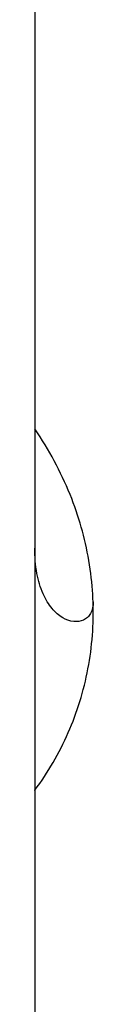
# Model space of a CAD drawing. Extents: x 0 to 420, y 0 to 297.
# Tile 6 of 18: x 81.26 to 82.31, y 207.52 to 225.09. Entities that reach past the tile are written whole.
import ezdxf

# ---------------------------------------------------------------- set-up
doc = ezdxf.new("R2010")
doc.units = 0
doc.header["$LTSCALE"] = 23.1
doc.layers.add('135119_26_DXF_CONTINUOUS_L', color=7, linetype='CONTINUOUS')

msp = doc.modelspace()

# ---------------------------------------------------------------- linework, layer by layer
at = {"layer": '135119_26_DXF_CONTINUOUS_L', "color": 7, "linetype": 'CONTINUOUS'}
for p, q in [((81.263589, 232.834451), (81.263606, 198.239559)), ((82.304952, 214.69788), (82.304953, 214.697834))]:
    msp.add_line(p, q, dxfattribs=at)
for points in [[(82.304952, 214.69788), (82.302409, 214.761077), (82.298599, 214.833457), (82.293769, 214.906686), (82.287871, 214.980895), (82.28088, 215.055935), (82.272806, 215.131372), (82.263637, 215.207162), (82.25335, 215.28332), (82.24198, 215.359492), (82.229527, 215.435643), (82.215988, 215.511772), (82.201423, 215.587572), (82.185849, 215.663013), (82.169279, 215.73808), (82.151793, 215.812493), (82.133474, 215.886007), (82.114299, 215.958828), (82.094176, 216.031349), (82.073144, 216.103459), (82.051184, 216.175239), (82.028074, 216.247386), (82.00374, 216.320035), (81.978205, 216.393025), (81.951348, 216.466604), (81.923055, 216.54096), (81.893363, 216.615876), (81.862387, 216.690989), (81.830093, 216.766332), (81.796485, 216.841838), (81.761779, 216.916999), (81.72602, 216.991726), (81.689181, 217.066085), (81.651402, 217.139805), (81.612807, 217.212681), (81.573314, 217.284907), (81.532744, 217.356815), (81.491119, 217.428363), (81.448416, 217.49958), (81.404357, 217.570903), (81.3589, 217.642347), (81.312034, 217.713879), (81.263606, 217.785679)], [(81.263606, 211.33428), (81.26568, 211.337036), (81.30939, 211.396837), (81.352207, 211.457172), (81.394171, 211.518091), (81.435266, 211.579572), (81.475485, 211.641602), (81.514872, 211.704254), (81.553403, 211.7675), (81.591071, 211.831335), (81.627932, 211.895875), (81.663999, 211.961167), (81.69922, 212.027134), (81.733554, 212.093707), (81.767022, 212.160933), (81.799578, 212.228729), (81.831094, 212.296819), (81.861537, 212.3651), (81.890942, 212.43363), (81.919306, 212.502372), (81.946597, 212.571221), (81.97285, 212.640239), (81.998151, 212.709639), (82.022487, 212.779391), (82.045852, 212.849487), (82.068321, 212.920178), (82.089899, 212.99153), (82.110541, 213.063443), (82.130239, 213.135921), (82.149001, 213.209027), (82.166788, 213.282661), (82.183539, 213.356587), (82.199247, 213.430763), (82.213911, 213.505188), (82.2275, 213.579684), (82.240007, 213.654168), (82.251446, 213.72868), (82.261826, 213.803237), (82.271144, 213.87778), (82.279406, 213.952325), (82.286627, 214.026995), (82.292804, 214.101768), (82.297938, 214.176628), (82.302038, 214.251705), (82.305099, 214.326996), (82.307117, 214.402464), (82.308087, 214.478192), (82.308003, 214.554193), (82.306855, 214.630409), (82.304956, 214.697744)]]:
    msp.add_lwpolyline(points, dxfattribs=at)
at = {"layer": '135119_26_DXF_CONTINUOUS_L', "color": 9, "linetype": 'CONTINUOUS'}
msp.add_open_spline([(82.304953, 214.697834), (82.307364, 214.627676), (82.290054, 214.522209), (82.210095, 214.419002), (82.110564, 214.352801), (81.945967, 214.333597), (81.783955, 214.39553), (81.659458, 214.485891), (81.566306, 214.581502), (81.481141, 214.701703), (81.376498, 214.904885), (81.284558, 215.226053), (81.2637, 215.503843), (81.26359, 215.65558)], degree=3, knots=[0, 0, 0, 0, 0.097404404, 0.138621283, 0.178231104, 0.260469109, 0.356611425, 0.412075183, 0.473254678, 0.540903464, 0.615761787, 0.789457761, 1, 1, 1, 1], dxfattribs=at)

doc.saveas('drawing.dxf')
